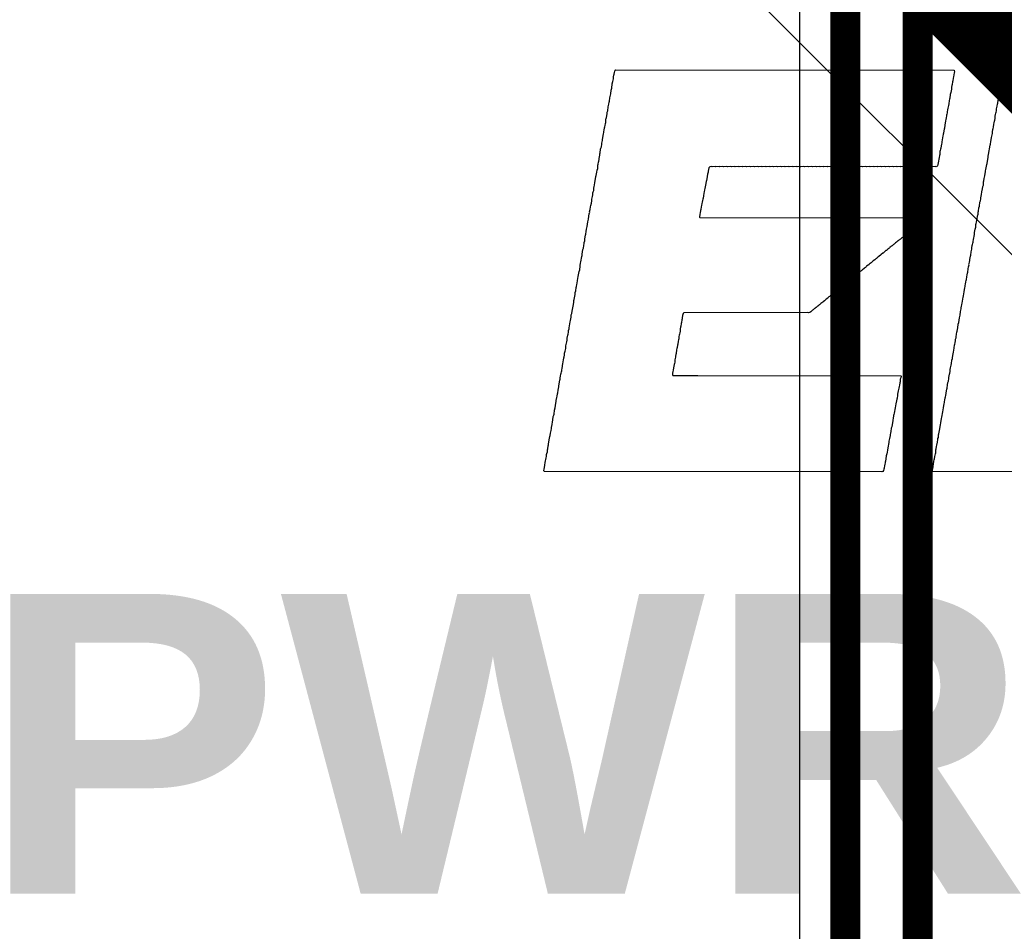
# Model space of a CAD drawing. Header units: inches. Extents: x 0 to 12.2, y 0 to 7.
# Tile 5 of 154: x 0.608 to 0.937, y 0.891 to 1.195. Entities that reach past the tile are written whole.
import ezdxf

# ---------------------------------------------------------------- set-up
doc = ezdxf.new("R2010")
doc.units = ezdxf.units.IN
doc.header["$MEASUREMENT"] = 0
for name, color, linetype in [('Bottom Layer', 5, 'Continuous'), ('Layer 2', 76, 'Continuous'), ('Top Overlay', 2, 'Continuous')]:
    doc.layers.add(name, color=color, linetype=linetype)
doc.styles.add('Arial Black_Bold', font='txt', dxfattribs={"height": 0.2})

msp = doc.modelspace()

# ---------------------------------------------------------------- linework, layer by layer
at = {"layer": 'Bottom Layer'}
msp.add_line((0.86831, 2.40463), (0.86831, 0.67096), dxfattribs=at)
at = {"layer": 'Bottom Layer', "const_width": 0.01}
for points in [[(0.90765, 0.26874), (0.90765, 2.88202)], [(0.8836, 0.65541), (0.8836, 2.855)]]:
    msp.add_lwpolyline(points, dxfattribs=at)
at = {"layer": 'Layer 2'}
msp.add_line((0.72431, 1.33172), (1.01, 1.04603), dxfattribs=at)
at = {"layer": 'Layer 2', "const_width": 0.04}
msp.add_lwpolyline([(0.77167, 1.3597), (1.04981, 1.08157)], dxfattribs=at)
at = {"layer": 'Top Overlay'}
for p, q in [((0.80608, 1.1747), (0.80621, 1.17555)), ((0.80621, 1.17555), (0.8063, 1.17626)), ((0.8063, 1.17626), (0.80639, 1.1768)), ((0.80639, 1.1768), (0.80648, 1.17716)), ((0.80648, 1.17716), (0.80657, 1.17769)), ((0.80657, 1.17769), (0.80666, 1.17814)), ((0.80666, 1.17814), (0.80679, 1.17845)), ((0.80679, 1.17845), (0.80692, 1.17859)), ((0.80692, 1.17859), (0.91989, 1.1785)), ((0.91949, 1.17577), (0.9194, 1.17488)), ((0.91967, 1.17622), (0.91949, 1.17577)), ((0.91976, 1.17693), (0.91967, 1.17622)), ((0.91985, 1.17756), (0.91976, 1.17693)), ((0.91994, 1.17783), (0.91985, 1.17756)), ((0.91989, 1.1785), (0.91994, 1.17783)), ((0.93566, 1.1747), (0.93579, 1.17564)), ((0.93579, 1.17564), (0.93597, 1.17653)), ((0.93597, 1.17653), (0.93606, 1.17707)), ((0.93606, 1.17707), (0.93624, 1.17823)), ((0.93624, 1.17823), (0.93646, 1.17854)), ((0.93646, 1.17854), (0.97294, 1.17859)), ((0.80545, 1.17184), (0.80572, 1.17247)), ((0.80572, 1.17247), (0.80585, 1.17394)), ((0.80585, 1.17394), (0.80608, 1.1747)), ((0.91891, 1.17216), (0.91873, 1.17108)), ((0.919, 1.17287), (0.91891, 1.17216)), ((0.91909, 1.17341), (0.919, 1.17287)), ((0.91918, 1.17376), (0.91909, 1.17341)), ((0.91931, 1.17461), (0.91918, 1.17376)), ((0.9194, 1.17488), (0.91931, 1.17461)), ((0.93512, 1.1714), (0.93526, 1.17269)), ((0.93526, 1.17269), (0.93534, 1.17314)), ((0.93534, 1.17314), (0.93548, 1.17363)), ((0.93548, 1.17363), (0.93566, 1.1747)), ((0.80491, 1.16818), (0.80505, 1.16921)), ((0.80505, 1.16921), (0.80523, 1.1701)), ((0.80523, 1.1701), (0.80532, 1.17064)), ((0.80532, 1.17064), (0.80545, 1.17184)), ((0.91833, 1.16881), (0.91815, 1.16836)), ((0.91842, 1.16916), (0.91833, 1.16881)), ((0.91856, 1.17037), (0.91842, 1.16916)), ((0.91873, 1.17108), (0.91856, 1.17037)), ((0.9345, 1.16854), (0.93459, 1.16881)), ((0.93459, 1.16881), (0.93467, 1.16916)), ((0.93467, 1.16916), (0.93485, 1.17041)), ((0.93485, 1.17041), (0.93494, 1.17095)), ((0.93494, 1.17095), (0.93512, 1.1714)), ((0.80438, 1.16497), (0.80451, 1.16626)), ((0.80451, 1.16626), (0.8046, 1.16671)), ((0.8046, 1.16671), (0.80474, 1.1672)), ((0.80474, 1.1672), (0.80483, 1.16782)), ((0.80483, 1.16782), (0.80491, 1.16818)), ((0.91775, 1.16582), (0.91766, 1.16528)), ((0.91793, 1.16671), (0.91775, 1.16582)), ((0.91802, 1.16724), (0.91793, 1.16671)), ((0.91815, 1.16836), (0.91802, 1.16724)), ((0.93392, 1.16492), (0.934, 1.16564)), ((0.934, 1.16564), (0.93409, 1.16599)), ((0.93409, 1.16599), (0.93423, 1.16649)), ((0.93423, 1.16649), (0.93432, 1.16711)), ((0.93432, 1.16711), (0.93441, 1.16747)), ((0.93441, 1.16747), (0.9345, 1.16854)), ((0.80375, 1.16211), (0.80384, 1.16238)), ((0.80384, 1.16238), (0.80393, 1.16273)), ((0.80393, 1.16273), (0.80411, 1.16398)), ((0.80411, 1.16398), (0.8042, 1.16452)), ((0.8042, 1.16452), (0.80438, 1.16497)), ((0.91717, 1.16238), (0.91708, 1.16211)), ((0.91726, 1.16345), (0.91717, 1.16238)), ((0.91735, 1.16381), (0.91726, 1.16345)), ((0.91748, 1.16421), (0.91735, 1.16381)), ((0.91757, 1.16457), (0.91748, 1.16421)), ((0.91766, 1.16528), (0.91757, 1.16457)), ((0.93338, 1.1618), (0.93347, 1.16233)), ((0.93347, 1.16233), (0.93356, 1.16314)), ((0.93356, 1.16314), (0.93365, 1.16367)), ((0.93365, 1.16367), (0.93374, 1.16412)), ((0.93374, 1.16412), (0.93383, 1.16448)), ((0.93383, 1.16448), (0.93392, 1.16492)), ((0.80317, 1.15849), (0.80326, 1.15921)), ((0.80326, 1.15921), (0.80335, 1.15956)), ((0.80335, 1.15956), (0.80349, 1.16006)), ((0.80349, 1.16006), (0.80358, 1.16068)), ((0.80358, 1.16068), (0.80366, 1.16104)), ((0.80366, 1.16104), (0.80375, 1.16211)), ((0.91659, 1.15912), (0.9165, 1.15876)), ((0.91677, 1.16019), (0.91659, 1.15912)), ((0.91686, 1.1609), (0.91677, 1.16019)), ((0.91695, 1.16144), (0.91686, 1.1609)), ((0.91708, 1.16211), (0.91695, 1.16144)), ((0.93275, 1.15867), (0.93284, 1.15903)), ((0.93284, 1.15903), (0.93298, 1.15943)), ((0.93298, 1.15943), (0.93311, 1.16046)), ((0.93311, 1.16046), (0.9332, 1.1609)), ((0.9332, 1.1609), (0.93329, 1.16144)), ((0.93329, 1.16144), (0.93338, 1.1618)), ((0.80264, 1.15537), (0.80273, 1.1559)), ((0.80273, 1.1559), (0.80282, 1.15671)), ((0.80282, 1.15671), (0.80291, 1.15724)), ((0.80291, 1.15724), (0.80299, 1.15769)), ((0.80299, 1.15769), (0.80308, 1.15805)), ((0.80308, 1.15805), (0.80317, 1.15849)), ((0.91597, 1.15599), (0.91588, 1.15519)), ((0.91605, 1.15653), (0.91597, 1.15599)), ((0.91619, 1.1572), (0.91605, 1.15653)), ((0.91628, 1.15747), (0.91619, 1.1572)), ((0.91641, 1.15831), (0.91628, 1.15747)), ((0.9165, 1.15876), (0.91641, 1.15831)), ((0.93222, 1.15528), (0.93231, 1.15599)), ((0.93231, 1.15599), (0.9324, 1.15653)), ((0.9324, 1.15653), (0.93258, 1.15742)), ((0.93258, 1.15742), (0.93267, 1.15796)), ((0.93267, 1.15796), (0.93275, 1.15867)), ((0.80197, 1.15211), (0.80206, 1.15246)), ((0.80206, 1.15246), (0.80224, 1.15291)), ((0.80224, 1.15291), (0.80232, 1.1538)), ((0.80232, 1.1538), (0.80241, 1.15416)), ((0.80241, 1.15416), (0.80255, 1.15501)), ((0.80255, 1.15501), (0.80264, 1.15537)), ((0.91543, 1.15251), (0.91534, 1.15215)), ((0.91552, 1.15331), (0.91543, 1.15251)), ((0.91561, 1.15385), (0.91552, 1.15331)), ((0.9157, 1.1543), (0.91561, 1.15385)), ((0.91579, 1.15465), (0.9157, 1.1543)), ((0.91588, 1.15519), (0.91579, 1.15465)), ((0.93168, 1.15215), (0.93177, 1.15296)), ((0.93177, 1.15296), (0.93186, 1.15349)), ((0.93186, 1.15349), (0.93195, 1.15385)), ((0.93195, 1.15385), (0.93213, 1.15474)), ((0.93213, 1.15474), (0.93222, 1.15528)), ((0.80152, 1.14907), (0.80166, 1.1501)), ((0.80166, 1.1501), (0.80174, 1.15054)), ((0.80174, 1.15054), (0.80183, 1.1509)), ((0.80183, 1.1509), (0.80197, 1.15211)), ((0.9148, 1.14938), (0.91471, 1.14885)), ((0.91494, 1.15005), (0.9148, 1.14938)), ((0.91503, 1.15032), (0.91494, 1.15005)), ((0.91512, 1.15139), (0.91503, 1.15032)), ((0.91521, 1.15175), (0.91512, 1.15139)), ((0.91534, 1.15215), (0.91521, 1.15175)), ((0.93083, 1.14737), (0.93115, 1.14947)), ((0.93115, 1.14947), (0.93124, 1.14983)), ((0.93124, 1.14983), (0.93142, 1.1509)), ((0.93142, 1.1509), (0.9315, 1.15171)), ((0.9315, 1.15171), (0.93168, 1.15215)), ((0.80099, 1.14568), (0.80107, 1.14684)), ((0.80107, 1.14684), (0.80116, 1.14711)), ((0.80116, 1.14711), (0.80125, 1.14782)), ((0.80125, 1.14782), (0.80134, 1.14809)), ((0.80134, 1.14809), (0.80143, 1.14871)), ((0.80143, 1.14871), (0.80152, 1.14907)), ((0.83805, 1.14595), (0.83796, 1.14532)), ((0.83836, 1.14626), (0.83805, 1.14595)), ((0.8389, 1.14635), (0.83836, 1.14626)), ((0.83916, 1.14626), (0.8389, 1.14635)), ((0.84015, 1.14635), (0.83916, 1.14626)), ((0.84041, 1.14626), (0.84015, 1.14635)), ((0.84149, 1.14635), (0.84041, 1.14626)), ((0.84175, 1.14626), (0.84149, 1.14635)), ((0.84274, 1.14635), (0.84175, 1.14626)), ((0.843, 1.14626), (0.84274, 1.14635)), ((0.84399, 1.14635), (0.843, 1.14626)), ((0.84425, 1.14626), (0.84399, 1.14635)), ((0.84533, 1.14635), (0.84425, 1.14626)), ((0.84559, 1.14626), (0.84533, 1.14635)), ((0.84658, 1.14635), (0.84559, 1.14626)), ((0.84684, 1.14626), (0.84658, 1.14635)), ((0.84791, 1.14635), (0.84684, 1.14626)), ((0.84818, 1.14626), (0.84791, 1.14635)), ((0.84917, 1.14635), (0.84818, 1.14626)), ((0.84943, 1.14626), (0.84917, 1.14635)), ((0.85042, 1.14635), (0.84943, 1.14626)), ((0.85068, 1.14626), (0.85042, 1.14635)), ((0.85176, 1.14635), (0.85068, 1.14626)), ((0.85202, 1.14626), (0.85176, 1.14635)), ((0.85301, 1.14635), (0.85202, 1.14626)), ((0.85327, 1.14626), (0.85301, 1.14635)), ((0.85434, 1.14635), (0.85327, 1.14626)), ((0.85461, 1.14626), (0.85434, 1.14635)), ((0.8556, 1.14635), (0.85461, 1.14626)), ((0.85586, 1.14626), (0.8556, 1.14635)), ((0.85685, 1.14635), (0.85586, 1.14626)), ((0.85711, 1.14626), (0.85685, 1.14635)), ((0.85818, 1.14635), (0.85711, 1.14626)), ((0.85845, 1.14626), (0.85818, 1.14635)), ((0.85944, 1.14635), (0.85845, 1.14626)), ((0.8597, 1.14626), (0.85944, 1.14635)), ((0.86077, 1.14635), (0.8597, 1.14626)), ((0.86104, 1.14626), (0.86077, 1.14635)), ((0.86203, 1.14635), (0.86104, 1.14626)), ((0.86229, 1.14626), (0.86203, 1.14635)), ((0.86328, 1.14635), (0.86229, 1.14626)), ((0.86354, 1.14626), (0.86328, 1.14635)), ((0.86462, 1.14635), (0.86354, 1.14626)), ((0.86488, 1.14626), (0.86462, 1.14635)), ((0.86587, 1.14635), (0.86488, 1.14626)), ((0.86613, 1.14626), (0.86587, 1.14635)), ((0.8672, 1.14635), (0.86613, 1.14626)), ((0.86747, 1.14626), (0.8672, 1.14635)), ((0.86846, 1.14635), (0.86747, 1.14626)), ((0.86872, 1.14626), (0.86846, 1.14635)), ((0.86971, 1.14635), (0.86872, 1.14626)), ((0.86997, 1.14626), (0.86971, 1.14635)), ((0.87104, 1.14635), (0.86997, 1.14626)), ((0.87131, 1.14626), (0.87104, 1.14635)), ((0.8723, 1.14635), (0.87131, 1.14626)), ((0.87256, 1.14626), (0.8723, 1.14635)), ((0.87363, 1.14635), (0.87256, 1.14626)), ((0.8739, 1.14626), (0.87363, 1.14635)), ((0.87489, 1.14635), (0.8739, 1.14626)), ((0.87515, 1.14626), (0.87489, 1.14635)), ((0.87614, 1.14635), (0.87515, 1.14626)), ((0.8764, 1.14626), (0.87614, 1.14635)), ((0.87747, 1.14635), (0.8764, 1.14626)), ((0.87774, 1.14626), (0.87747, 1.14635)), ((0.87873, 1.14635), (0.87774, 1.14626)), ((0.87899, 1.14626), (0.87873, 1.14635)), ((0.88006, 1.14635), (0.87899, 1.14626)), ((0.88033, 1.14626), (0.88006, 1.14635)), ((0.88131, 1.14635), (0.88033, 1.14626)), ((0.88158, 1.14626), (0.88131, 1.14635)), ((0.88257, 1.14635), (0.88158, 1.14626)), ((0.88283, 1.14626), (0.88257, 1.14635)), ((0.8839, 1.14635), (0.88283, 1.14626)), ((0.88417, 1.14626), (0.8839, 1.14635)), ((0.88516, 1.14635), (0.88417, 1.14626)), ((0.88542, 1.14626), (0.88516, 1.14635)), ((0.88649, 1.14635), (0.88542, 1.14626)), ((0.88676, 1.14626), (0.88649, 1.14635)), ((0.88774, 1.14635), (0.88676, 1.14626)), ((0.88801, 1.14626), (0.88774, 1.14635)), ((0.889, 1.14635), (0.88801, 1.14626)), ((0.88926, 1.14626), (0.889, 1.14635)), ((0.89033, 1.14635), (0.88926, 1.14626)), ((0.8906, 1.14626), (0.89033, 1.14635)), ((0.89159, 1.14635), (0.8906, 1.14626)), ((0.89185, 1.14626), (0.89159, 1.14635)), ((0.89292, 1.14635), (0.89185, 1.14626)), ((0.89319, 1.14626), (0.89292, 1.14635)), ((0.89417, 1.14635), (0.89319, 1.14626)), ((0.89444, 1.14626), (0.89417, 1.14635)), ((0.89543, 1.14635), (0.89444, 1.14626)), ((0.89569, 1.14626), (0.89543, 1.14635)), ((0.89676, 1.14635), (0.89569, 1.14626)), ((0.89703, 1.14626), (0.89676, 1.14635)), ((0.89802, 1.14635), (0.89703, 1.14626)), ((0.89828, 1.14626), (0.89802, 1.14635)), ((0.89935, 1.14635), (0.89828, 1.14626)), ((0.89962, 1.14626), (0.89935, 1.14635)), ((0.9006, 1.14635), (0.89962, 1.14626)), ((0.90087, 1.14626), (0.9006, 1.14635)), ((0.90186, 1.14635), (0.90087, 1.14626)), ((0.90212, 1.14626), (0.90186, 1.14635)), ((0.90319, 1.14635), (0.90212, 1.14626)), ((0.90346, 1.14626), (0.90319, 1.14635)), ((0.90445, 1.14635), (0.90346, 1.14626)), ((0.90471, 1.14626), (0.90445, 1.14635)), ((0.90578, 1.14635), (0.90471, 1.14626)), ((0.90605, 1.14626), (0.90578, 1.14635)), ((0.90703, 1.14635), (0.90605, 1.14626)), ((0.9073, 1.14626), (0.90703, 1.14635)), ((0.90829, 1.14635), (0.9073, 1.14626)), ((0.90855, 1.14626), (0.90829, 1.14635)), ((0.90962, 1.14635), (0.90855, 1.14626)), ((0.90989, 1.14626), (0.90962, 1.14635)), ((0.91087, 1.14635), (0.90989, 1.14626)), ((0.91114, 1.14626), (0.91087, 1.14635)), ((0.91221, 1.14635), (0.91114, 1.14626)), ((0.91248, 1.14626), (0.91221, 1.14635)), ((0.91355, 1.14635), (0.91248, 1.14626)), ((0.91382, 1.14626), (0.91355, 1.14635)), ((0.91409, 1.14635), (0.91382, 1.14626)), ((0.91427, 1.14661), (0.91409, 1.14635)), ((0.91445, 1.14706), (0.91427, 1.14661)), ((0.91463, 1.14813), (0.91445, 1.14706)), ((0.91471, 1.14885), (0.91463, 1.14813)), ((0.93043, 1.14536), (0.93061, 1.14653)), ((0.93061, 1.14653), (0.93075, 1.14702)), ((0.93075, 1.14702), (0.93083, 1.14737)), ((0.80009, 1.14094), (0.8004, 1.14304)), ((0.8004, 1.14304), (0.80049, 1.1434)), ((0.80049, 1.1434), (0.80067, 1.14447)), ((0.80067, 1.14447), (0.80076, 1.14519)), ((0.80076, 1.14519), (0.80099, 1.14568)), ((0.83764, 1.14385), (0.83738, 1.14224)), ((0.83778, 1.14452), (0.83764, 1.14385)), ((0.83787, 1.14478), (0.83778, 1.14452)), ((0.83796, 1.14532), (0.83787, 1.14478)), ((0.9299, 1.14233), (0.93008, 1.14322)), ((0.93008, 1.14322), (0.93016, 1.14403)), ((0.93016, 1.14403), (0.93025, 1.14456)), ((0.93025, 1.14456), (0.93034, 1.14492)), ((0.93034, 1.14492), (0.93043, 1.14536)), ((0.79965, 1.13835), (0.79973, 1.13934)), ((0.79973, 1.13934), (0.79982, 1.1396)), ((0.79982, 1.1396), (0.79991, 1.14023)), ((0.79991, 1.14023), (0.80009, 1.14094)), ((0.8368, 1.1396), (0.83671, 1.13898)), ((0.83693, 1.1401), (0.8368, 1.1396)), ((0.83715, 1.14139), (0.83693, 1.1401)), ((0.83724, 1.14175), (0.83715, 1.14139)), ((0.83738, 1.14224), (0.83724, 1.14175)), ((0.92927, 1.13893), (0.92941, 1.13969)), ((0.92941, 1.13969), (0.92958, 1.14014)), ((0.92958, 1.14014), (0.92967, 1.1413)), ((0.92967, 1.1413), (0.92976, 1.14157)), ((0.92976, 1.14157), (0.9299, 1.14233)), ((0.79907, 1.13545), (0.79924, 1.13634)), ((0.79924, 1.13634), (0.79933, 1.13688)), ((0.79933, 1.13688), (0.79942, 1.1376)), ((0.79942, 1.1376), (0.79951, 1.13795)), ((0.79951, 1.13795), (0.79965, 1.13835)), ((0.83622, 1.13661), (0.83613, 1.13581)), ((0.83635, 1.13746), (0.83622, 1.13661)), ((0.83653, 1.13791), (0.83635, 1.13746)), ((0.83662, 1.13862), (0.83653, 1.13791)), ((0.83671, 1.13898), (0.83662, 1.13862)), ((0.92878, 1.13594), (0.92891, 1.13697)), ((0.92891, 1.13697), (0.92909, 1.13786)), ((0.92909, 1.13786), (0.92927, 1.13893)), ((0.79848, 1.13201), (0.79857, 1.13291)), ((0.79857, 1.13291), (0.79875, 1.13335)), ((0.79875, 1.13335), (0.79889, 1.13411)), ((0.79889, 1.13411), (0.79898, 1.13492)), ((0.79898, 1.13492), (0.79907, 1.13545)), ((0.83546, 1.13291), (0.83537, 1.13201)), ((0.83564, 1.13335), (0.83546, 1.13291)), ((0.83572, 1.13407), (0.83564, 1.13335)), ((0.83581, 1.13442), (0.83572, 1.13407)), ((0.8359, 1.13505), (0.83581, 1.13442)), ((0.83604, 1.13545), (0.8359, 1.13505)), ((0.83613, 1.13581), (0.83604, 1.13545)), ((0.92811, 1.13259), (0.92833, 1.13317)), ((0.92833, 1.13317), (0.92842, 1.13451)), ((0.92842, 1.13451), (0.9286, 1.13496)), ((0.9286, 1.13496), (0.92869, 1.13559)), ((0.92869, 1.13559), (0.92878, 1.13594)), ((0.7979, 1.12875), (0.79808, 1.12983)), ((0.79808, 1.12983), (0.79817, 1.13054)), ((0.79817, 1.13054), (0.7984, 1.13112)), ((0.79831, 1.13139), (0.7984, 1.13166)), ((0.7984, 1.13112), (0.79831, 1.13139)), ((0.7984, 1.13166), (0.79848, 1.13201)), ((0.83501, 1.1305), (0.83492, 1.12951)), ((0.83492, 1.12951), (0.83505, 1.12938)), ((0.83514, 1.1309), (0.83501, 1.1305)), ((0.83528, 1.13166), (0.83514, 1.1309)), ((0.83537, 1.13201), (0.83528, 1.13166)), ((0.92753, 1.1288), (0.92762, 1.12987)), ((0.92762, 1.12987), (0.92771, 1.13014)), ((0.92771, 1.13014), (0.9278, 1.1305)), ((0.9278, 1.1305), (0.92789, 1.13112)), ((0.92789, 1.13112), (0.92798, 1.13148)), ((0.92798, 1.13148), (0.92811, 1.13259)), ((0.79741, 1.12594), (0.7975, 1.1263)), ((0.7975, 1.1263), (0.79764, 1.12715)), ((0.79764, 1.12715), (0.79773, 1.12786)), ((0.79773, 1.12786), (0.79781, 1.1284)), ((0.79781, 1.1284), (0.7979, 1.12875)), ((0.83505, 1.12938), (0.91025, 1.12929)), ((0.90695, 1.12634), (0.9065, 1.1259)), ((0.90712, 1.12643), (0.90695, 1.12634)), ((0.9073, 1.12661), (0.90712, 1.12643)), ((0.90748, 1.1267), (0.9073, 1.12661)), ((0.90766, 1.12688), (0.90748, 1.1267)), ((0.90784, 1.12697), (0.90766, 1.12688)), ((0.90802, 1.12715), (0.90784, 1.12697)), ((0.9082, 1.12724), (0.90802, 1.12715)), ((0.90846, 1.1275), (0.9082, 1.12724)), ((0.90864, 1.12759), (0.90846, 1.1275)), ((0.90909, 1.12804), (0.90864, 1.12759)), ((0.90927, 1.12813), (0.90909, 1.12804)), ((0.90949, 1.12835), (0.90927, 1.12813)), ((0.91003, 1.12871), (0.90949, 1.12835)), ((0.91012, 1.12889), (0.91003, 1.12871)), ((0.91029, 1.12907), (0.91012, 1.12889)), ((0.91025, 1.12929), (0.91029, 1.12907)), ((0.92686, 1.12545), (0.92704, 1.12616)), ((0.92704, 1.12616), (0.92713, 1.12697)), ((0.92713, 1.12697), (0.92722, 1.12733)), ((0.92722, 1.12733), (0.92735, 1.12782)), ((0.92735, 1.12782), (0.92744, 1.12844)), ((0.92744, 1.12844), (0.92753, 1.1288)), ((0.79674, 1.12215), (0.79683, 1.12295)), ((0.79683, 1.12295), (0.79692, 1.12349)), ((0.79692, 1.12349), (0.79701, 1.12384)), ((0.79701, 1.12384), (0.79719, 1.12474)), ((0.79719, 1.12474), (0.79728, 1.12545)), ((0.79728, 1.12545), (0.79741, 1.12594)), ((0.90284, 1.12295), (0.90257, 1.12268)), ((0.90302, 1.12304), (0.90284, 1.12295)), ((0.90328, 1.12331), (0.90302, 1.12304)), ((0.90346, 1.1234), (0.90328, 1.12331)), ((0.90364, 1.12357), (0.90346, 1.1234)), ((0.90382, 1.12366), (0.90364, 1.12357)), ((0.90445, 1.12429), (0.90382, 1.12366)), ((0.90462, 1.12438), (0.90445, 1.12429)), ((0.9048, 1.12456), (0.90462, 1.12438)), ((0.90498, 1.12465), (0.9048, 1.12456)), ((0.90543, 1.12509), (0.90498, 1.12465)), ((0.90561, 1.12518), (0.90543, 1.12509)), ((0.90587, 1.12545), (0.90561, 1.12518)), ((0.90605, 1.12554), (0.90587, 1.12545)), ((0.90632, 1.12581), (0.90605, 1.12554)), ((0.9065, 1.1259), (0.90632, 1.12581)), ((0.92637, 1.12246), (0.9265, 1.12313)), ((0.9265, 1.12313), (0.92659, 1.12366)), ((0.92659, 1.12366), (0.92668, 1.12438)), ((0.92668, 1.12438), (0.92686, 1.12545)), ((0.79625, 1.11915), (0.79634, 1.12005)), ((0.79634, 1.12005), (0.79643, 1.12067)), ((0.79643, 1.12067), (0.79652, 1.12103)), ((0.79652, 1.12103), (0.79665, 1.12161)), ((0.79665, 1.12161), (0.79674, 1.12215)), ((0.89873, 1.11964), (0.89855, 1.11947)), ((0.89891, 1.11973), (0.89873, 1.11964)), ((0.89909, 1.11991), (0.89891, 1.11973)), ((0.89927, 1.12), (0.89909, 1.11991)), ((0.89962, 1.12036), (0.89927, 1.12)), ((0.8998, 1.12045), (0.89962, 1.12036)), ((0.90016, 1.12081), (0.8998, 1.12045)), ((0.90034, 1.1209), (0.90016, 1.12081)), ((0.9006, 1.12116), (0.90034, 1.1209)), ((0.90078, 1.12125), (0.9006, 1.12116)), ((0.90105, 1.12152), (0.90078, 1.12125)), ((0.90123, 1.12161), (0.90105, 1.12152)), ((0.90141, 1.12179), (0.90123, 1.12161)), ((0.90159, 1.12188), (0.90141, 1.12179)), ((0.90177, 1.12206), (0.90159, 1.12188)), ((0.90194, 1.12215), (0.90177, 1.12206)), ((0.90239, 1.12259), (0.90194, 1.12215)), ((0.90257, 1.12268), (0.90239, 1.12259)), ((0.92579, 1.11929), (0.92588, 1.12)), ((0.92588, 1.12), (0.92597, 1.12036)), ((0.92597, 1.12036), (0.9261, 1.12076)), ((0.9261, 1.12076), (0.92619, 1.12112)), ((0.92619, 1.12112), (0.92628, 1.12219)), ((0.92628, 1.12219), (0.92637, 1.12246)), ((0.7954, 1.11455), (0.79567, 1.11634)), ((0.79567, 1.11634), (0.79576, 1.1167)), ((0.79576, 1.1167), (0.79585, 1.11714)), ((0.79585, 1.11714), (0.79594, 1.11786)), ((0.79594, 1.11786), (0.79607, 1.11871)), ((0.79607, 1.11871), (0.79625, 1.11915)), ((0.89471, 1.11634), (0.89444, 1.11607)), ((0.89489, 1.11643), (0.89471, 1.11634)), ((0.89525, 1.11679), (0.89489, 1.11643)), ((0.89556, 1.11701), (0.89525, 1.11679)), ((0.89605, 1.11741), (0.89556, 1.11701)), ((0.89623, 1.1175), (0.89605, 1.11741)), ((0.89663, 1.1179), (0.89623, 1.1175)), ((0.89712, 1.11831), (0.89663, 1.1179)), ((0.8973, 1.11839), (0.89712, 1.11831)), ((0.89757, 1.11866), (0.8973, 1.11839)), ((0.89775, 1.11875), (0.89757, 1.11866)), ((0.89802, 1.11902), (0.89775, 1.11875)), ((0.89819, 1.11911), (0.89802, 1.11902)), ((0.89833, 1.11924), (0.89819, 1.11911)), ((0.89842, 1.11942), (0.89833, 1.11924)), ((0.89855, 1.11947), (0.89842, 1.11942)), ((0.92512, 1.1154), (0.9253, 1.11647)), ((0.9253, 1.11647), (0.92539, 1.11683)), ((0.92539, 1.11683), (0.92552, 1.11786)), ((0.92552, 1.11786), (0.9257, 1.11875)), ((0.9257, 1.11875), (0.92579, 1.11929)), ((0.795, 1.11192), (0.79509, 1.11308)), ((0.79509, 1.11308), (0.79518, 1.11335)), ((0.79518, 1.11335), (0.79531, 1.11411)), ((0.79531, 1.11411), (0.7954, 1.11455)), ((0.89065, 1.11308), (0.89056, 1.1129)), ((0.89123, 1.11348), (0.89065, 1.11308)), ((0.89141, 1.11357), (0.89123, 1.11348)), ((0.89145, 1.11371), (0.89141, 1.11357)), ((0.89167, 1.11393), (0.89145, 1.11371)), ((0.89185, 1.11402), (0.89167, 1.11393)), ((0.89212, 1.11429), (0.89185, 1.11402)), ((0.8923, 1.11438), (0.89212, 1.11429)), ((0.89248, 1.11455), (0.8923, 1.11438)), ((0.89266, 1.11464), (0.89248, 1.11455)), ((0.89288, 1.11487), (0.89266, 1.11464)), ((0.89337, 1.11527), (0.89288, 1.11487)), ((0.89355, 1.11536), (0.89337, 1.11527)), ((0.89382, 1.11563), (0.89355, 1.11536)), ((0.894, 1.11572), (0.89382, 1.11563)), ((0.89426, 1.11598), (0.894, 1.11572)), ((0.89444, 1.11607), (0.89426, 1.11598)), ((0.92463, 1.11295), (0.92485, 1.11353)), ((0.92476, 1.1138), (0.92485, 1.11406)), ((0.92485, 1.11353), (0.92476, 1.1138)), ((0.92485, 1.11406), (0.92494, 1.11442)), ((0.92494, 1.11442), (0.92503, 1.11505)), ((0.92503, 1.11505), (0.92512, 1.1154)), ((0.79451, 1.10964), (0.7946, 1.11018)), ((0.7946, 1.11018), (0.79478, 1.11134)), ((0.79478, 1.11134), (0.795, 1.11192)), ((0.88658, 1.10973), (0.88641, 1.10964)), ((0.88685, 1.11), (0.88658, 1.10973)), ((0.88703, 1.11009), (0.88685, 1.11)), ((0.88721, 1.11027), (0.88703, 1.11009)), ((0.88739, 1.11036), (0.88721, 1.11027)), ((0.88757, 1.11054), (0.88739, 1.11036)), ((0.88774, 1.11063), (0.88757, 1.11054)), ((0.88801, 1.11089), (0.88774, 1.11063)), ((0.88819, 1.11098), (0.88801, 1.11089)), ((0.88855, 1.11134), (0.88819, 1.11098)), ((0.88873, 1.11143), (0.88855, 1.11134)), ((0.889, 1.1117), (0.88873, 1.11143)), ((0.88917, 1.11179), (0.889, 1.1117)), ((0.88931, 1.11192), (0.88917, 1.11179)), ((0.8898, 1.11232), (0.88931, 1.11192)), ((0.88998, 1.11241), (0.8898, 1.11232)), ((0.89025, 1.11268), (0.88998, 1.11241)), ((0.89056, 1.1129), (0.89025, 1.11268)), ((0.92409, 1.10955), (0.92418, 1.11027)), ((0.92418, 1.11027), (0.92427, 1.1108)), ((0.92427, 1.1108), (0.92436, 1.11116)), ((0.92436, 1.11116), (0.92454, 1.11223)), ((0.92454, 1.11223), (0.92463, 1.11295)), ((0.79393, 1.10629), (0.79406, 1.10696)), ((0.79406, 1.10696), (0.79415, 1.1075)), ((0.79415, 1.1075), (0.79424, 1.1083)), ((0.79424, 1.1083), (0.79451, 1.10964)), ((0.88301, 1.10687), (0.88248, 1.10634)), ((0.88346, 1.10714), (0.88301, 1.10687)), ((0.88373, 1.10741), (0.88346, 1.10714)), ((0.8839, 1.1075), (0.88373, 1.10741)), ((0.88417, 1.10777), (0.8839, 1.1075)), ((0.88435, 1.10786), (0.88417, 1.10777)), ((0.88489, 1.10839), (0.88435, 1.10786)), ((0.88507, 1.10848), (0.88489, 1.10839)), ((0.88533, 1.10875), (0.88507, 1.10848)), ((0.88551, 1.10884), (0.88533, 1.10875)), ((0.88578, 1.10911), (0.88551, 1.10884)), ((0.88596, 1.1092), (0.88578, 1.10911)), ((0.88641, 1.10964), (0.88596, 1.1092)), ((0.92347, 1.10634), (0.92356, 1.1067)), ((0.92356, 1.1067), (0.92365, 1.10714)), ((0.92365, 1.10714), (0.92373, 1.10786)), ((0.92373, 1.10786), (0.92387, 1.10835)), ((0.92387, 1.10835), (0.92396, 1.10871)), ((0.92396, 1.10871), (0.92409, 1.10955)), ((0.79317, 1.10205), (0.79344, 1.10366)), ((0.79344, 1.10366), (0.79353, 1.10437)), ((0.79353, 1.10437), (0.79375, 1.10495)), ((0.79375, 1.10495), (0.79384, 1.10603)), ((0.79384, 1.10603), (0.79393, 1.10629)), ((0.87846, 1.10312), (0.87828, 1.10303)), ((0.87864, 1.1033), (0.87846, 1.10312)), ((0.87881, 1.10339), (0.87864, 1.1033)), ((0.87908, 1.10366), (0.87881, 1.10339)), ((0.87926, 1.10375), (0.87908, 1.10366)), ((0.87962, 1.10411), (0.87926, 1.10375)), ((0.8798, 1.1042), (0.87962, 1.10411)), ((0.88006, 1.10446), (0.8798, 1.1042)), ((0.88024, 1.10455), (0.88006, 1.10446)), ((0.88051, 1.10482), (0.88024, 1.10455)), ((0.88069, 1.10491), (0.88051, 1.10482)), ((0.88096, 1.10518), (0.88069, 1.10491)), ((0.88114, 1.10527), (0.88096, 1.10518)), ((0.88136, 1.10549), (0.88114, 1.10527)), ((0.88185, 1.10589), (0.88136, 1.10549)), ((0.88203, 1.10598), (0.88185, 1.10589)), ((0.8823, 1.10625), (0.88203, 1.10598)), ((0.88248, 1.10634), (0.8823, 1.10625)), ((0.92284, 1.10268), (0.92293, 1.10321)), ((0.92293, 1.10321), (0.9232, 1.10455)), ((0.9232, 1.10455), (0.92329, 1.10536)), ((0.92329, 1.10536), (0.92338, 1.10589)), ((0.92338, 1.10589), (0.92347, 1.10634)), ((0.79246, 1.09812), (0.7929, 1.10035)), ((0.7929, 1.10035), (0.79299, 1.10116)), ((0.79299, 1.10116), (0.79308, 1.10169)), ((0.79308, 1.10169), (0.79317, 1.10205)), ((0.8748, 1.10018), (0.87444, 1.09982)), ((0.87497, 1.10027), (0.8748, 1.10018)), ((0.87524, 1.10053), (0.87497, 1.10027)), ((0.87542, 1.10062), (0.87524, 1.10053)), ((0.87569, 1.10089), (0.87542, 1.10062)), ((0.87587, 1.10098), (0.87569, 1.10089)), ((0.87605, 1.10116), (0.87587, 1.10098)), ((0.87622, 1.10125), (0.87605, 1.10116)), ((0.87658, 1.10161), (0.87622, 1.10125)), ((0.87676, 1.10169), (0.87658, 1.10161)), ((0.87716, 1.1021), (0.87676, 1.10169)), ((0.8777, 1.10245), (0.87716, 1.1021)), ((0.87779, 1.10263), (0.8777, 1.10245)), ((0.87792, 1.10277), (0.87779, 1.10263)), ((0.8781, 1.10286), (0.87792, 1.10277)), ((0.87828, 1.10303), (0.8781, 1.10286)), ((0.92231, 1.09973), (0.9224, 1.10018)), ((0.9224, 1.10018), (0.92248, 1.10089)), ((0.92248, 1.10089), (0.92266, 1.10134)), ((0.92266, 1.10134), (0.92275, 1.10223)), ((0.92275, 1.10223), (0.92284, 1.10268)), ((0.7921, 1.09607), (0.79219, 1.09687)), ((0.79219, 1.09687), (0.79237, 1.09732)), ((0.79237, 1.09732), (0.79246, 1.09812)), ((0.82929, 1.09665), (0.82921, 1.09585)), ((0.82947, 1.09736), (0.82929, 1.09665)), ((0.8297, 1.09759), (0.82947, 1.09736)), ((0.87104, 1.09768), (0.8297, 1.09759)), ((0.87131, 1.09759), (0.87104, 1.09768)), ((0.87176, 1.09768), (0.87131, 1.09759)), ((0.87203, 1.09794), (0.87176, 1.09768)), ((0.87221, 1.09803), (0.87203, 1.09794)), ((0.87265, 1.09848), (0.87221, 1.09803)), ((0.87283, 1.09857), (0.87265, 1.09848)), ((0.87301, 1.09875), (0.87283, 1.09857)), ((0.87319, 1.09884), (0.87301, 1.09875)), ((0.87337, 1.09902), (0.87319, 1.09884)), ((0.87355, 1.0991), (0.87337, 1.09902)), ((0.87381, 1.09937), (0.87355, 1.0991)), ((0.87399, 1.09946), (0.87381, 1.09937)), ((0.87426, 1.09973), (0.87399, 1.09946)), ((0.87444, 1.09982), (0.87426, 1.09973)), ((0.92173, 1.09638), (0.92181, 1.09674)), ((0.92181, 1.09674), (0.92199, 1.09799)), ((0.92199, 1.09799), (0.92213, 1.09884)), ((0.92213, 1.09884), (0.92222, 1.09919)), ((0.92222, 1.09919), (0.92231, 1.09973)), ((0.79152, 1.09254), (0.79183, 1.09455)), ((0.79183, 1.09455), (0.79192, 1.095)), ((0.79192, 1.095), (0.7921, 1.09607)), ((0.82885, 1.09397), (0.82871, 1.09312)), ((0.82894, 1.09433), (0.82885, 1.09397)), ((0.82903, 1.09522), (0.82894, 1.09433)), ((0.82912, 1.09558), (0.82903, 1.09522)), ((0.82921, 1.09585), (0.82912, 1.09558)), ((0.92106, 1.09259), (0.92119, 1.09379)), ((0.92119, 1.09379), (0.92141, 1.09437)), ((0.92141, 1.09437), (0.9215, 1.09509)), ((0.9215, 1.09509), (0.92159, 1.09589)), ((0.92159, 1.09589), (0.92173, 1.09638)), ((0.79085, 1.0891), (0.79103, 1.09008)), ((0.79103, 1.09008), (0.79112, 1.09044)), ((0.79112, 1.09044), (0.79121, 1.09116)), ((0.79121, 1.09116), (0.7913, 1.09169)), ((0.7913, 1.09169), (0.79143, 1.09218)), ((0.79143, 1.09218), (0.79152, 1.09254)), ((0.82818, 1.09008), (0.82809, 1.08964)), ((0.82827, 1.09044), (0.82818, 1.09008)), ((0.82836, 1.09089), (0.82827, 1.09044)), ((0.82845, 1.09142), (0.82836, 1.09089)), ((0.82854, 1.09223), (0.82845, 1.09142)), ((0.82863, 1.09276), (0.82854, 1.09223)), ((0.82871, 1.09312), (0.82863, 1.09276)), ((0.92056, 1.08959), (0.92065, 1.09049)), ((0.92065, 1.09049), (0.92074, 1.09111)), ((0.92074, 1.09111), (0.92083, 1.09147)), ((0.92083, 1.09147), (0.92097, 1.09205)), ((0.92097, 1.09205), (0.92106, 1.09259)), ((0.7904, 1.08651), (0.79049, 1.08705)), ((0.79049, 1.08705), (0.79058, 1.08741)), ((0.79058, 1.08741), (0.79067, 1.08785)), ((0.79067, 1.08785), (0.79076, 1.08839)), ((0.79076, 1.08839), (0.79085, 1.0891)), ((0.8276, 1.08683), (0.82746, 1.08598)), ((0.82769, 1.08709), (0.8276, 1.08683)), ((0.82778, 1.08816), (0.82769, 1.08709)), ((0.82791, 1.08857), (0.82778, 1.08816)), ((0.828, 1.08892), (0.82791, 1.08857)), ((0.82809, 1.08964), (0.828, 1.08892)), ((0.91972, 1.08499), (0.91998, 1.08678)), ((0.91998, 1.08678), (0.92007, 1.08714)), ((0.92007, 1.08714), (0.92016, 1.08758)), ((0.92016, 1.08758), (0.92025, 1.0883)), ((0.92025, 1.0883), (0.92034, 1.08875)), ((0.92034, 1.08875), (0.92048, 1.08924)), ((0.92048, 1.08924), (0.92056, 1.08959)), ((0.78987, 1.08339), (0.78996, 1.0841)), ((0.78996, 1.0841), (0.79013, 1.08482)), ((0.79013, 1.08482), (0.79031, 1.08571)), ((0.79031, 1.08571), (0.7904, 1.08651)), ((0.82706, 1.08361), (0.82697, 1.08307)), ((0.82715, 1.08397), (0.82706, 1.08361)), ((0.82729, 1.08517), (0.82715, 1.08397)), ((0.82737, 1.08562), (0.82729, 1.08517)), ((0.82746, 1.08598), (0.82737, 1.08562)), ((0.91931, 1.08236), (0.9194, 1.08352)), ((0.9194, 1.08352), (0.91949, 1.08379)), ((0.91949, 1.08379), (0.91963, 1.08455)), ((0.91963, 1.08455), (0.91972, 1.08499)), ((0.7892, 1.07959), (0.78929, 1.08022)), ((0.78929, 1.08022), (0.78938, 1.08048)), ((0.78938, 1.08048), (0.78946, 1.08138)), ((0.78946, 1.08138), (0.78955, 1.08173)), ((0.78955, 1.08173), (0.78969, 1.08258)), ((0.78969, 1.08258), (0.78978, 1.08294)), ((0.78978, 1.08294), (0.78987, 1.08339)), ((0.82644, 1.08031), (0.8263, 1.07919)), ((0.82657, 1.08071), (0.82644, 1.08031)), ((0.82666, 1.08115), (0.82657, 1.08071)), ((0.82675, 1.08187), (0.82666, 1.08115)), ((0.82688, 1.08281), (0.82675, 1.08187)), ((0.82697, 1.08307), (0.82688, 1.08281)), ((0.91882, 1.08008), (0.91891, 1.08062)), ((0.91891, 1.08062), (0.91909, 1.08178)), ((0.91909, 1.08178), (0.91931, 1.08236)), ((0.78862, 1.07642), (0.78871, 1.07714)), ((0.78871, 1.07714), (0.7888, 1.07749)), ((0.7888, 1.07749), (0.78893, 1.07789)), ((0.78893, 1.07789), (0.78902, 1.07825)), ((0.78902, 1.07825), (0.78911, 1.07932)), ((0.78911, 1.07932), (0.7892, 1.07959)), ((0.82595, 1.07749), (0.8259, 1.07691)), ((0.8259, 1.07691), (0.82604, 1.07669)), ((0.82604, 1.07803), (0.82595, 1.07749)), ((0.82612, 1.07848), (0.82604, 1.07803)), ((0.8263, 1.07919), (0.82612, 1.07848)), ((0.91811, 1.07597), (0.91829, 1.07705)), ((0.91829, 1.07705), (0.91838, 1.0774)), ((0.91838, 1.0774), (0.91847, 1.07794)), ((0.91847, 1.07794), (0.91856, 1.07865)), ((0.91856, 1.07865), (0.91864, 1.07919)), ((0.91864, 1.07919), (0.91882, 1.08008)), ((0.78808, 1.07321), (0.78817, 1.07374)), ((0.78817, 1.07374), (0.78826, 1.07455)), ((0.78826, 1.07455), (0.78835, 1.07508)), ((0.78835, 1.07508), (0.78844, 1.07544)), ((0.78844, 1.07544), (0.78853, 1.07589)), ((0.78853, 1.07589), (0.78862, 1.07642)), ((0.82604, 1.07669), (0.83434, 1.07669)), ((0.83434, 1.07669), (0.83443, 1.07669)), ((0.83443, 1.07669), (0.90203, 1.0766)), ((0.90172, 1.07423), (0.90159, 1.07338)), ((0.90181, 1.0745), (0.90172, 1.07423)), ((0.9019, 1.07548), (0.90181, 1.0745)), ((0.90208, 1.07593), (0.9019, 1.07548)), ((0.90203, 1.0766), (0.90217, 1.07647)), ((0.90217, 1.07647), (0.90208, 1.07593)), ((0.91766, 1.07356), (0.91775, 1.07428)), ((0.91775, 1.07428), (0.91793, 1.07472)), ((0.91793, 1.07472), (0.91802, 1.07562)), ((0.91802, 1.07562), (0.91811, 1.07597)), ((0.78746, 1.06981), (0.78754, 1.07053)), ((0.78754, 1.07053), (0.78768, 1.07093)), ((0.78768, 1.07093), (0.78781, 1.07178)), ((0.78781, 1.07178), (0.78799, 1.07285)), ((0.78799, 1.07285), (0.78808, 1.07321)), ((0.90101, 1.07039), (0.90092, 1.07004)), ((0.9011, 1.07102), (0.90101, 1.07039)), ((0.90123, 1.07151), (0.9011, 1.07102)), ((0.90141, 1.07249), (0.90123, 1.07151)), ((0.9015, 1.07303), (0.90141, 1.07249)), ((0.90159, 1.07338), (0.9015, 1.07303)), ((0.91708, 1.07004), (0.91722, 1.07079)), ((0.91722, 1.07079), (0.9173, 1.0716)), ((0.9173, 1.0716), (0.91739, 1.07213)), ((0.91739, 1.07213), (0.91748, 1.07249)), ((0.91748, 1.07249), (0.91766, 1.07356)), ((0.78692, 1.06669), (0.78701, 1.0674)), ((0.78701, 1.0674), (0.7871, 1.06794)), ((0.7871, 1.06794), (0.78719, 1.06829)), ((0.78719, 1.06829), (0.78737, 1.06937)), ((0.78737, 1.06937), (0.78746, 1.06981)), ((0.90043, 1.06722), (0.90016, 1.06588)), ((0.9006, 1.06821), (0.90043, 1.06722)), ((0.90074, 1.06879), (0.9006, 1.06821)), ((0.90083, 1.06905), (0.90074, 1.06879)), ((0.90092, 1.07004), (0.90083, 1.06905)), ((0.91641, 1.06669), (0.9165, 1.06722)), ((0.9165, 1.06722), (0.91659, 1.06767)), ((0.91659, 1.06767), (0.91668, 1.06803)), ((0.91668, 1.06803), (0.91677, 1.06847)), ((0.91677, 1.06847), (0.91686, 1.06919)), ((0.91686, 1.06919), (0.91695, 1.06954)), ((0.91695, 1.06954), (0.91708, 1.07004)), ((0.78634, 1.06343), (0.78643, 1.06378)), ((0.78643, 1.06378), (0.78656, 1.06508)), ((0.78656, 1.06508), (0.78679, 1.06584)), ((0.78679, 1.06584), (0.78692, 1.06669)), ((0.89989, 1.0641), (0.89976, 1.0637)), ((0.90016, 1.06588), (0.89989, 1.0641)), ((0.91579, 1.06276), (0.91605, 1.06454)), ((0.91605, 1.06454), (0.91632, 1.06588)), ((0.91632, 1.06588), (0.91641, 1.06669)), ((0.78576, 1.06035), (0.78594, 1.06124)), ((0.78594, 1.06124), (0.78603, 1.06178)), ((0.78603, 1.06178), (0.78616, 1.06298)), ((0.78616, 1.06298), (0.78634, 1.06343)), ((0.89935, 1.06151), (0.89918, 1.06035)), ((0.89944, 1.06186), (0.89935, 1.06151)), ((0.89953, 1.06231), (0.89944, 1.06186)), ((0.89967, 1.06334), (0.89953, 1.06231)), ((0.89976, 1.0637), (0.89967, 1.06334)), ((0.91525, 1.06017), (0.91543, 1.06088)), ((0.91543, 1.06088), (0.91561, 1.06231)), ((0.91561, 1.06231), (0.91579, 1.06276)), ((0.78513, 1.05668), (0.78522, 1.0574)), ((0.78522, 1.0574), (0.78531, 1.05785)), ((0.78531, 1.05785), (0.78545, 1.05834)), ((0.78545, 1.05834), (0.78554, 1.05896)), ((0.78554, 1.05896), (0.78562, 1.05932)), ((0.78562, 1.05932), (0.78576, 1.06035)), ((0.89864, 1.0574), (0.89855, 1.05695)), ((0.89873, 1.05794), (0.89864, 1.0574)), ((0.89886, 1.05914), (0.89873, 1.05794)), ((0.89904, 1.05959), (0.89886, 1.05914)), ((0.89918, 1.06035), (0.89904, 1.05959)), ((0.91467, 1.05691), (0.91476, 1.05718)), ((0.91476, 1.05718), (0.91498, 1.05829)), ((0.91498, 1.05829), (0.91507, 1.05883)), ((0.91507, 1.05883), (0.91516, 1.05963)), ((0.91516, 1.05963), (0.91525, 1.06017)), ((0.78455, 1.05351), (0.78464, 1.05387)), ((0.78464, 1.05387), (0.78491, 1.05575)), ((0.78491, 1.05575), (0.78504, 1.05633)), ((0.78504, 1.05633), (0.78513, 1.05668)), ((0.89802, 1.05427), (0.89775, 1.05249)), ((0.8981, 1.05481), (0.89802, 1.05427)), ((0.89819, 1.05517), (0.8981, 1.05481)), ((0.89828, 1.05561), (0.89819, 1.05517)), ((0.89846, 1.0566), (0.89828, 1.05561)), ((0.89855, 1.05695), (0.89846, 1.0566)), ((0.91409, 1.05338), (0.91427, 1.05445)), ((0.91427, 1.05445), (0.91436, 1.05526)), ((0.91436, 1.05526), (0.91445, 1.05561)), ((0.91445, 1.05561), (0.91458, 1.05602)), ((0.91458, 1.05602), (0.91467, 1.05691)), ((0.78397, 1.05034), (0.78406, 1.0507)), ((0.78406, 1.0507), (0.7842, 1.05119)), ((0.7842, 1.05119), (0.78429, 1.05182)), ((0.78429, 1.05182), (0.78437, 1.05217)), ((0.78437, 1.05217), (0.78446, 1.05325)), ((0.78446, 1.05325), (0.78455, 1.05351)), ((0.89748, 1.05106), (0.89735, 1.05057)), ((0.89757, 1.05177), (0.89748, 1.05106)), ((0.89775, 1.05249), (0.89757, 1.05177)), ((0.9136, 1.05057), (0.91369, 1.05092)), ((0.91369, 1.05092), (0.91378, 1.05182)), ((0.91378, 1.05182), (0.91387, 1.05217)), ((0.91387, 1.05217), (0.914, 1.05302)), ((0.914, 1.05302), (0.91409, 1.05338)), ((0.78339, 1.04673), (0.78348, 1.04762)), ((0.78348, 1.04762), (0.78357, 1.04825)), ((0.78357, 1.04825), (0.78366, 1.0486)), ((0.78366, 1.0486), (0.78379, 1.04918)), ((0.78379, 1.04918), (0.78388, 1.04963)), ((0.78388, 1.04963), (0.78397, 1.05034)), ((0.89681, 1.04771), (0.89672, 1.04691)), ((0.89694, 1.04811), (0.89681, 1.04771)), ((0.89703, 1.04883), (0.89694, 1.04811)), ((0.89721, 1.0499), (0.89703, 1.04883)), ((0.89735, 1.05057), (0.89721, 1.0499)), ((0.91297, 1.04708), (0.91311, 1.04811)), ((0.91311, 1.04811), (0.9132, 1.04856)), ((0.9132, 1.04856), (0.91329, 1.04892)), ((0.91329, 1.04892), (0.91338, 1.04963)), ((0.91338, 1.04963), (0.91346, 1.05008)), ((0.91346, 1.05008), (0.9136, 1.05057)), ((0.78303, 1.04503), (0.78312, 1.04539)), ((0.78317, 1.04463), (0.78303, 1.04503)), ((0.78312, 1.04539), (0.78321, 1.04601)), ((0.89569, 1.04454), (0.78317, 1.04463)), ((0.78321, 1.04601), (0.78339, 1.04673)), ((0.89609, 1.04467), (0.89569, 1.04454)), ((0.89632, 1.04499), (0.89609, 1.04467)), ((0.89641, 1.04543), (0.89632, 1.04499)), ((0.8965, 1.04579), (0.89641, 1.04543)), ((0.89663, 1.04664), (0.8965, 1.04579)), ((0.89672, 1.04691), (0.89663, 1.04664)), ((0.91262, 1.04476), (0.91271, 1.04583)), ((0.91275, 1.04463), (0.91262, 1.04476)), ((0.91271, 1.04583), (0.9128, 1.0461)), ((0.9482, 1.04454), (0.91275, 1.04463)), ((0.9128, 1.0461), (0.91288, 1.04673)), ((0.91288, 1.04673), (0.91297, 1.04708))]:
    msp.add_line(p, q, dxfattribs=at)

# ---------------------------------------------------------------- texts
at = {"layer": 'Top Overlay', "style": 'Arial Black_Bold'}
msp.add_text('PWR', height=0.1, rotation=360, dxfattribs=at).set_placement((0.59448, 0.90382))

doc.saveas('drawing.dxf')
